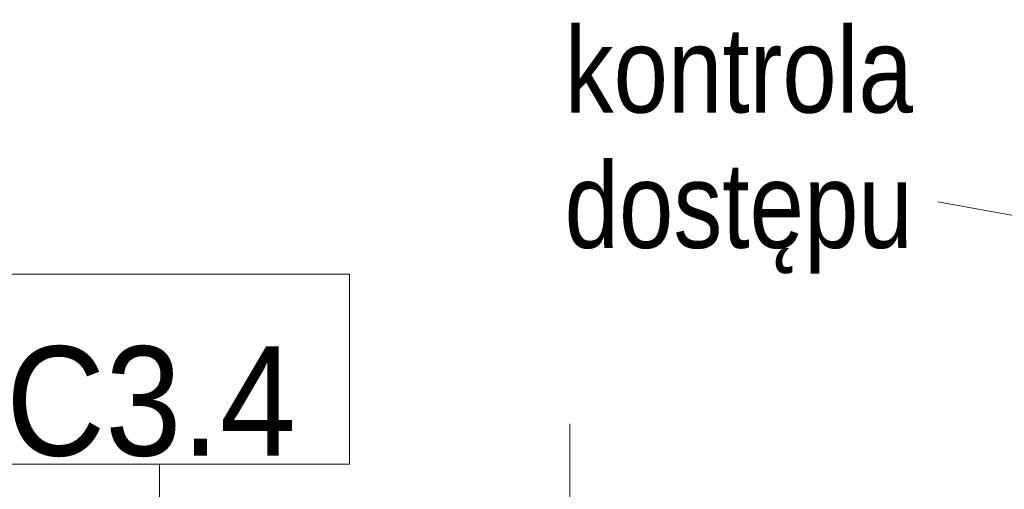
# Model space of a CAD drawing. Header units: centimetres. Extents: x -1737 to 22393, y -8842 to 3838.
# Tile 69 of 174: x 298 to 505, y 1131 to 1230. Entities that reach past the tile are written whole.
import ezdxf

# ---------------------------------------------------------------- set-up
doc = ezdxf.new("R2010")
doc.units = ezdxf.units.CM
for name, color, linetype, lineweight in [('A-DOOR-IDEN', 31, 'Continuous', 13), ('A-WALL-IDEN', 211, 'Continuous', 13), ('G-ANNO-TEXT', 231, 'Continuous', 13)]:
    doc.layers.add(name, color=color, linetype=linetype, lineweight=lineweight)
doc.styles.add('Arial Narrow_5', font='ARIALN.TTF', dxfattribs={"height": 18})
doc.styles.add('Arial_10', font='arial.ttf', dxfattribs={"width": 0.9, "height": 23})

# ---------------------------------------------------------------- blocks, each defined once
blk = doc.blocks.new('etykieta drzwi wymiar i kategoria - Aluprof Curtain Door - etykieta drzwi 1S dół-1350914-3_piętro I __3_90 m_ - stan projektowany')
at = {"layer": 'A-DOOR-IDEN'}
for q in [(0, 0.5984), (0, -0.5984)]:
    blk.add_line((0, 0), q, dxfattribs=at)
blk = doc.blocks.new('ET sciana_AT7 - 10mm-2270614-3_piętro I __3_90 m_ - stan projektowany')
at = {"layer": 'A-WALL-IDEN'}
for p, q in [((-0.4, 0.196875), (0.4, 0.196875)), ((-0.4, -0.203125), (-0.4, 0.196875)), ((0.4, 0.196875), (0.4, -0.203125)), ((-0.4, -0.203125), (0.4, -0.203125))]:
    blk.add_line(p, q, dxfattribs=at)

msp = doc.modelspace()

# ---------------------------------------------------------------- linework, layer by layer
at = {"layer": 'A-WALL-IDEN'}
msp.add_line((327.45, 1120.83), (327.45, 1136.71), dxfattribs=at)
at = {"layer": 'G-ANNO-TEXT', "color": 170}
msp.add_line((540.73, 1182.9), (491.37, 1191.97), dxfattribs=at)

# ---------------------------------------------------------------- block references
at = {"layer": 'A-DOOR-IDEN', "xscale": 99.99999999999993, "yscale": 99.99999999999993, "zscale": 99.99999999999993}
msp.add_blockref('etykieta drzwi wymiar i kategoria - Aluprof Curtain Door - etykieta drzwi 1S dół-1350914-3_piętro I __3_90 m_ - stan projektowany', (413.88, 1085.36), dxfattribs=at)
at = {"layer": 'A-WALL-IDEN', "xscale": 99.99999999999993, "yscale": 99.99999999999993, "zscale": 99.99999999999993}
msp.add_blockref('ET sciana_AT7 - 10mm-2270614-3_piętro I __3_90 m_ - stan projektowany', (327.45, 1157.02), dxfattribs=at)

# ---------------------------------------------------------------- texts
at = {"layer": 'A-WALL-IDEN', "insert": (325.68, 1149.86), "char_height": 23, "width": 61.29, "attachment_point": 5, "line_spacing_factor": 0.936439, "style": 'Arial_10'}
msp.add_mtext('\\pt114.30011,228.59999,342.9001,457.19998,571.50009,685.79997,800.10008,914.39996,1028.70007,1142.99995,1257.30006,1371.59994,1485.90005,1600.19993,1714.50004,1828.79992,1943.10003,2057.39991,2171.70002,2285.9999,2400.30001,2514.59989,2628.9,2743.20011,2857.49999,2971.8001,3086.09998,3200.40009,3314.69997,3429.00008,3543.29996,3657.60007;C3.4', dxfattribs=at)
at = {"layer": 'G-ANNO-TEXT', "color": 7, "insert": (486.13, 1228.72), "char_height": 18, "width": 106.5, "attachment_point": 3, "line_spacing_factor": 0.949189, "style": 'Arial Narrow_5'}
msp.add_mtext('\\pt127.00008,253.99998,381.00006,507.99996,635.00004,761.99994,889.00002,1015.99992,1143,1270.00008,1396.99998,1524.00006,1650.99996,1778.00004,1904.99994,2032.00002,2158.99992,2286,2413.00008,2539.99998,2667.00006,2793.99996,2921.00004,3047.99994,3175.00002,3301.99992,3429,3556.00008,3682.99998,3810.00006,3936.99996,4064.00004;kontrola dostępu', dxfattribs=at)

doc.saveas('drawing.dxf')
